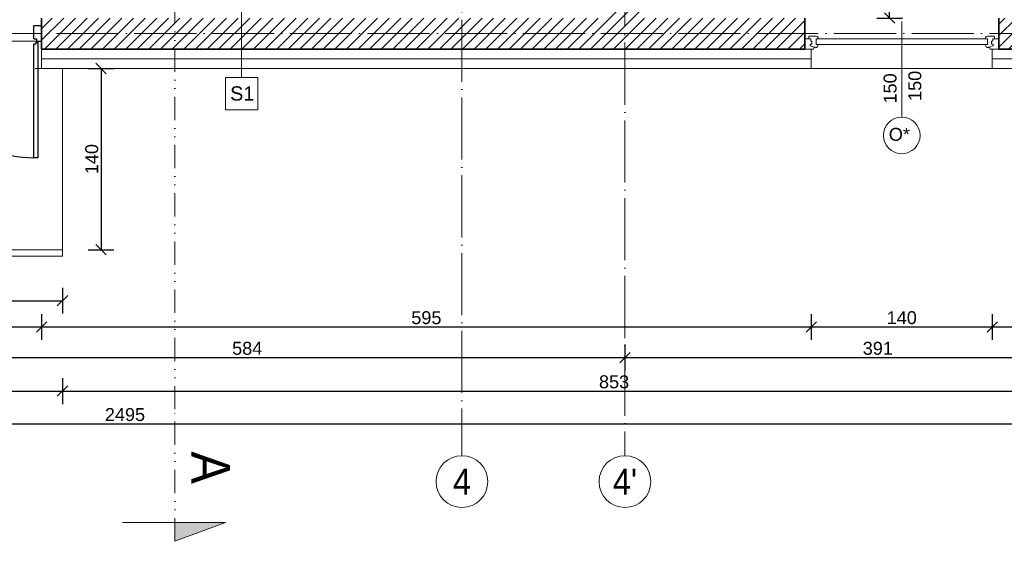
# Model space of a CAD drawing. Header units: millimetres. Extents: x 6506 to 39690, y 6022 to 25261.
# Tile 25 of 59: x 14447 to 15209, y 17525 to 17928. Entities that reach past the tile are written whole.
import ezdxf
from ezdxf import colors
from ezdxf.entities.mleader import LeaderData, LeaderLine
from ezdxf.enums import TextEntityAlignment as Align
from ezdxf.math import Vec2, Vec3

# ---------------------------------------------------------------- set-up
doc = ezdxf.new("R2010")
doc.units = ezdxf.units.MM
for name, pattern in [('1KS_2KP-50', [37.05, 12, 6, -6.35, 0, -6.35, 0, -6.35]), ('ACAD_ISO04W100', [30, 24, -3, 0, -3]), ('Osie$0$CONTINOUS', [0])]:
    doc.linetypes.add(name, pattern=pattern)
for name, color, linetype, lineweight, true_color in [('A_DZIAŁOWA_PROJEKTOWANE', 7, 'Continuous', 18, 0x007cb0), ('A_HATCH_PROJEKTOWANE', 7, 'Continuous', 9, 0x0089b6), ('A_IZOLEACJA TERMI_PROJEKTOWANA', 7, 'Continuous', 15, 0x0089b6), ('A_ŚCIANY NOWOPROJEKTOWANE', 140, 'Continuous', 35, 0x00bfff)]:
    doc.layers.add(name, color=color, linetype=linetype, lineweight=lineweight, true_color=true_color)
for name, color, linetype, lineweight in [('A_LINIA PRZEKROJOWA', 223, '1KS_2KP-50', 15), ('A_OPISY', 40, 'Continuous', 9), ('A_OSIE KONSTRUKCYJNE', 150, 'ACAD_ISO04W100', 5), ('A_STOLARKA OKIENNA', 141, 'Continuous', 15), ('A_WIDOK', 141, 'Continuous', 13), ('A_WYMIAROWANIE', 7, 'Continuous', 9)]:
    doc.layers.add(name, color=color, linetype=linetype, lineweight=lineweight)
doc.styles.add('DEMIURG_100_etykiety', font='arial.ttf', dxfattribs={"width": 0.9, "height": 30})
doc.styles.add('DEMIURG_100_opisy', font='arial.ttf', dxfattribs={"width": 0.9, "height": 20})
doc.styles.get("Standard").update_dxf_attribs({"font": 'arial.ttf'})
doc.linetypes.add('BATTING', pattern='A,0.0001,-0.1,[134,ltypeshp.shx,S=0.1,R=0,X=-0.1,Y=0],-0.2,[134,ltypeshp.shx,S=0.1,R=180,X=0.1,Y=0],-0.1', length=0.4001)
doc.dimstyles.new('1 do 100', dxfattribs={"dimtxt": 10, "dimasz": 8, "dimexe": 10, "dimexo": 10, "dimgap": 2, "dimtad": 1, "dimdec": 0, "dimtxsty": 'Standard', "dimblk": 'OBLIQUE', "dimcen": 2.5, "dimadec": 0, "dimazin": 0, "dimtfac": 1, "dimtdec": 0, "dimtmove": 0, "dimatfit": 3, "dimldrblk": 'OBLIQUE', "dimfxl": 10, "dimfxlon": 1, "dimarcsym": 0})

# ---------------------------------------------------------------- blocks, each defined once
blk = doc.blocks.new('linia przekroju')
at = {"linetype": 'Continuous', "lineweight": 5}
h = blk.add_hatch(color=256, dxfattribs=at)
h.dxf.hatch_style = 1
h.paths.add_polyline_path([(0, -40.51), (0, 39.3), (14.4, 0), (0, 0)])
at = {"linetype": 'Continuous'}
blk.add_lwpolyline([(0, -40.51), (0, 39.3), (14.4, 0), (0, 0)], close=True, dxfattribs=at)
blk.add_lwpolyline([(14.4, 0), (-87.57, -0.09)])
at = {"linetype": 'Continuous', "style": 'DEMIURG_100_etykiety', "width": 0.9, "flags": 8}
blk.add_attdef('NR_PRZEKROJU', (-55.09, 12.57), '', height=30, dxfattribs=at)
blk = doc.blocks.new('OSI')
at = {"layer": 'A_OSIE KONSTRUKCYJNE', "ltscale": 2}
for p, q in [((17829.03, 22227.01), (17829.03, 19966.92)), ((17955.03, 20706.86), (17955.03, 19966.92)), ((16013.11, 20293.12), (19027.17, 20293.12))]:
    blk.add_line(p, q, dxfattribs=at)
at = {"layer": 'A_OSIE KONSTRUKCYJNE', "linetype": 'Continuous'}
for centre in [(17829.03, 19946.92), (17955.03, 19946.92)]:
    blk.add_circle(centre, 20, dxfattribs=at)
at = {"layer": 'A_OSIE KONSTRUKCYJNE', "linetype": 'Osie$0$CONTINOUS', "style": 'DEMIURG_100_opisy', "width": 0.9}
for s, p in [("4'", (17955.03, 19946.92)), ('4', (17829.03, 19946.92))]:
    blk.add_text(s, height=20, dxfattribs=at).set_placement(p, align=Align.MIDDLE_CENTER)
blk = doc.blocks.new('_Oblique')
at = {"color": 0, "linetype": 'ByBlock', "lineweight": -2}
blk.add_line((-0.5, -0.5), (0.5, 0.5), dxfattribs=at)
blk = doc.blocks.new('*D269')
at = {"layer": 'A_WYMIAROWANIE', "color": 0, "lineweight": -2, "ltscale": 2, "transparency": 16777216}
for p, q in [((15109.89, 18320.66), (15129.89, 18320.66)), ((15119.89, 17929.66), (15119.89, 18320.66)), ((15109.89, 17929.66), (15129.89, 17929.66))]:
    blk.add_line(p, q, dxfattribs=at)
at = {"layer": 'Defpoints', "color": 0, "ltscale": 2, "transparency": 16777216}
for p in [(15074.26, 18320.66), (15119.89, 18320.66), (15095.55, 17929.66)]:
    blk.add_point(p, dxfattribs=at)
at = {"layer": 'A_WYMIAROWANIE', "color": 0, "lineweight": -2, "ltscale": 2, "transparency": 16777216, "xscale": 8, "yscale": 8, "zscale": 8}
for p, rotation in [((15119.89, 18320.66), 90), ((15119.89, 17929.66), 270)]:
    blk.add_blockref('_Oblique', p, dxfattribs=dict(at, rotation=rotation))
at = {"layer": 'A_WYMIAROWANIE', "color": 0, "ltscale": 2, "transparency": 16777216, "insert": (15112.79, 18125.16), "char_height": 10, "attachment_point": 5, "rotation": 90}
blk.add_mtext('391', dxfattribs=at)
blk = doc.blocks.new('*D330')
at = {"layer": 'A_WYMIAROWANIE', "color": 0, "lineweight": -2, "ltscale": 2, "transparency": 16777216}
for p, q in [((14364.26, 17700.97), (14364.26, 17680.97)), ((14464.26, 17700.97), (14464.26, 17680.97)), ((14364.26, 17690.97), (14464.26, 17690.97))]:
    blk.add_line(p, q, dxfattribs=at)
at = {"layer": 'Defpoints', "color": 0, "ltscale": 2, "transparency": 16777216}
for p in [(14364.26, 17890.66), (14464.26, 17890.66), (14464.26, 17690.97)]:
    blk.add_point(p, dxfattribs=at)
at = {"layer": 'A_WYMIAROWANIE', "color": 0, "lineweight": -2, "ltscale": 2, "transparency": 16777216, "xscale": 8, "yscale": 8, "zscale": 8, "rotation": 180}
blk.add_blockref('_Oblique', (14364.26, 17690.97), dxfattribs=at)
at = {"layer": 'A_WYMIAROWANIE', "color": 0, "lineweight": -2, "ltscale": 2, "transparency": 16777216, "xscale": 8, "yscale": 8, "zscale": 8}
blk.add_blockref('_Oblique', (14464.26, 17690.97), dxfattribs=at)
at = {"layer": 'A_WYMIAROWANIE', "color": 0, "ltscale": 2, "transparency": 16777216, "insert": (14414.26, 17698.07), "char_height": 10, "attachment_point": 5}
blk.add_mtext('100', dxfattribs=at)
blk = doc.blocks.new('*D331')
at = {"layer": 'A_WYMIAROWANIE', "color": 0, "lineweight": -2, "ltscale": 2, "transparency": 16777216}
for p, q in [((14464.26, 17700.97), (14464.26, 17680.97)), ((15059.26, 17700.97), (15059.26, 17680.97)), ((14464.26, 17690.97), (15059.26, 17690.97))]:
    blk.add_line(p, q, dxfattribs=at)
at = {"layer": 'Defpoints', "color": 0, "ltscale": 2, "transparency": 16777216}
for p in [(14464.26, 17890.66), (15059.26, 17890.66), (15059.26, 17690.97)]:
    blk.add_point(p, dxfattribs=at)
at = {"layer": 'A_WYMIAROWANIE', "color": 0, "lineweight": -2, "ltscale": 2, "transparency": 16777216, "xscale": 8, "yscale": 8, "zscale": 8, "rotation": 180}
blk.add_blockref('_Oblique', (14464.26, 17690.97), dxfattribs=at)
at = {"layer": 'A_WYMIAROWANIE', "color": 0, "lineweight": -2, "ltscale": 2, "transparency": 16777216, "xscale": 8, "yscale": 8, "zscale": 8}
blk.add_blockref('_Oblique', (15059.26, 17690.97), dxfattribs=at)
at = {"layer": 'A_WYMIAROWANIE', "color": 0, "ltscale": 2, "transparency": 16777216, "insert": (14761.76, 17698.07), "char_height": 10, "attachment_point": 5}
blk.add_mtext('595', dxfattribs=at)
blk = doc.blocks.new('*D332')
at = {"layer": 'A_WYMIAROWANIE', "color": 0, "lineweight": -2, "ltscale": 2, "transparency": 16777216}
for p, q in [((15059.26, 17700.97), (15059.26, 17680.97)), ((15199.26, 17700.97), (15199.26, 17680.97)), ((15059.26, 17690.97), (15199.26, 17690.97))]:
    blk.add_line(p, q, dxfattribs=at)
at = {"layer": 'Defpoints', "color": 0, "ltscale": 2, "transparency": 16777216}
for p in [(15059.26, 17890.66), (15199.26, 17890.66), (15199.26, 17690.97)]:
    blk.add_point(p, dxfattribs=at)
at = {"layer": 'A_WYMIAROWANIE', "color": 0, "lineweight": -2, "ltscale": 2, "transparency": 16777216, "xscale": 8, "yscale": 8, "zscale": 8, "rotation": 180}
blk.add_blockref('_Oblique', (15059.26, 17690.97), dxfattribs=at)
at = {"layer": 'A_WYMIAROWANIE', "color": 0, "lineweight": -2, "ltscale": 2, "transparency": 16777216, "xscale": 8, "yscale": 8, "zscale": 8}
blk.add_blockref('_Oblique', (15199.26, 17690.97), dxfattribs=at)
at = {"layer": 'A_WYMIAROWANIE', "color": 0, "ltscale": 2, "transparency": 16777216, "insert": (15129.26, 17698.07), "char_height": 10, "attachment_point": 5}
blk.add_mtext('140', dxfattribs=at)
blk = doc.blocks.new('*D333')
at = {"layer": 'A_WYMIAROWANIE', "color": 0, "lineweight": -2, "ltscale": 2, "transparency": 16777216}
for p, q in [((15199.26, 17700.97), (15199.26, 17680.97)), ((15333.26, 17700.97), (15333.26, 17680.97)), ((15199.26, 17690.97), (15333.26, 17690.97))]:
    blk.add_line(p, q, dxfattribs=at)
at = {"layer": 'Defpoints', "color": 0, "ltscale": 2, "transparency": 16777216}
for p in [(15199.26, 17890.66), (15333.26, 17890.66), (15333.26, 17690.97)]:
    blk.add_point(p, dxfattribs=at)
at = {"layer": 'A_WYMIAROWANIE', "color": 0, "lineweight": -2, "ltscale": 2, "transparency": 16777216, "xscale": 8, "yscale": 8, "zscale": 8, "rotation": 180}
blk.add_blockref('_Oblique', (15199.26, 17690.97), dxfattribs=at)
at = {"layer": 'A_WYMIAROWANIE', "color": 0, "lineweight": -2, "ltscale": 2, "transparency": 16777216, "xscale": 8, "yscale": 8, "zscale": 8}
blk.add_blockref('_Oblique', (15333.26, 17690.97), dxfattribs=at)
at = {"layer": 'A_WYMIAROWANIE', "color": 0, "ltscale": 2, "transparency": 16777216, "insert": (15266.26, 17698.08), "char_height": 10, "attachment_point": 5}
blk.add_mtext('134', dxfattribs=at)
blk = doc.blocks.new('*D340')
at = {"layer": 'A_WYMIAROWANIE', "color": 0, "lineweight": -2, "ltscale": 2, "transparency": 16777216}
for p, q in [((14915.26, 17677.3), (14915.26, 17657.3)), ((15306.26, 17677.3), (15306.26, 17657.3)), ((14915.26, 17667.3), (15306.26, 17667.3))]:
    blk.add_line(p, q, dxfattribs=at)
at = {"layer": 'Defpoints', "color": 0, "ltscale": 2, "transparency": 16777216}
for p in [(14915.26, 17961.43), (15306.26, 17883.37), (15306.26, 17667.3)]:
    blk.add_point(p, dxfattribs=at)
at = {"layer": 'A_WYMIAROWANIE', "color": 0, "lineweight": -2, "ltscale": 2, "transparency": 16777216, "xscale": 8, "yscale": 8, "zscale": 8, "rotation": 180}
blk.add_blockref('_Oblique', (14915.26, 17667.3), dxfattribs=at)
at = {"layer": 'A_WYMIAROWANIE', "color": 0, "lineweight": -2, "ltscale": 2, "transparency": 16777216, "xscale": 8, "yscale": 8, "zscale": 8}
blk.add_blockref('_Oblique', (15306.26, 17667.3), dxfattribs=at)
at = {"layer": 'A_WYMIAROWANIE', "color": 0, "ltscale": 2, "transparency": 16777216, "insert": (15110.76, 17674.41), "char_height": 10, "attachment_point": 5}
blk.add_mtext('391', dxfattribs=at)
blk = doc.blocks.new('*D347')
at = {"layer": 'A_WYMIAROWANIE', "color": 0, "lineweight": -2, "ltscale": 2, "transparency": 16777216}
for p, q in [((14190.47, 17651.4), (14190.47, 17631.4)), ((14480.47, 17651.4), (14480.47, 17631.4)), ((14190.47, 17641.4), (14480.47, 17641.4))]:
    blk.add_line(p, q, dxfattribs=at)
at = {"layer": 'Defpoints', "color": 0, "ltscale": 2, "transparency": 16777216}
for p in [(14480.47, 17861.31), (14190.47, 17798.96), (14480.47, 17641.4)]:
    blk.add_point(p, dxfattribs=at)
at = {"layer": 'A_WYMIAROWANIE', "color": 0, "lineweight": -2, "ltscale": 2, "transparency": 16777216, "xscale": 8, "yscale": 8, "zscale": 8, "rotation": 180}
blk.add_blockref('_Oblique', (14190.47, 17641.4), dxfattribs=at)
at = {"layer": 'A_WYMIAROWANIE', "color": 0, "lineweight": -2, "ltscale": 2, "transparency": 16777216, "xscale": 8, "yscale": 8, "zscale": 8}
blk.add_blockref('_Oblique', (14480.47, 17641.4), dxfattribs=at)
at = {"layer": 'A_WYMIAROWANIE', "color": 0, "ltscale": 2, "transparency": 16777216, "insert": (14335.47, 17648.5), "char_height": 10, "attachment_point": 5}
blk.add_mtext('290', dxfattribs=at)
blk = doc.blocks.new('*D348')
at = {"layer": 'A_WYMIAROWANIE', "color": 0, "lineweight": -2, "ltscale": 2, "transparency": 16777216}
for p, q in [((14480.47, 17651.4), (14480.47, 17631.4)), ((15333.26, 17651.4), (15333.26, 17631.4)), ((14480.47, 17641.4), (15333.26, 17641.4))]:
    blk.add_line(p, q, dxfattribs=at)
at = {"layer": 'Defpoints', "color": 0, "ltscale": 2, "transparency": 16777216}
for p in [(15333.26, 17890.66), (14480.47, 17861.31), (15333.26, 17641.4)]:
    blk.add_point(p, dxfattribs=at)
at = {"layer": 'A_WYMIAROWANIE', "color": 0, "lineweight": -2, "ltscale": 2, "transparency": 16777216, "xscale": 8, "yscale": 8, "zscale": 8, "rotation": 180}
blk.add_blockref('_Oblique', (14480.47, 17641.4), dxfattribs=at)
at = {"layer": 'A_WYMIAROWANIE', "color": 0, "lineweight": -2, "ltscale": 2, "transparency": 16777216, "xscale": 8, "yscale": 8, "zscale": 8}
blk.add_blockref('_Oblique', (15333.26, 17641.4), dxfattribs=at)
at = {"layer": 'A_WYMIAROWANIE', "color": 0, "ltscale": 2, "transparency": 16777216, "insert": (14906.86, 17648.51), "char_height": 10, "attachment_point": 5}
blk.add_mtext('853', dxfattribs=at)
blk = doc.blocks.new('*D350')
at = {"layer": 'A_WYMIAROWANIE', "color": 0, "lineweight": -2, "ltscale": 2, "transparency": 16777216}
for p, q in [((13281.26, 17626.09), (13281.26, 17606.09)), ((15776.26, 17626.09), (15776.26, 17606.09)), ((13281.26, 17616.09), (15776.26, 17616.09))]:
    blk.add_line(p, q, dxfattribs=at)
at = {"layer": 'Defpoints', "color": 0, "ltscale": 2, "transparency": 16777216}
for p in [(13281.26, 18149.66), (15776.26, 18149.66), (15776.26, 17616.09)]:
    blk.add_point(p, dxfattribs=at)
at = {"layer": 'A_WYMIAROWANIE', "color": 0, "lineweight": -2, "ltscale": 2, "transparency": 16777216, "xscale": 8, "yscale": 8, "zscale": 8, "rotation": 180}
blk.add_blockref('_Oblique', (13281.26, 17616.09), dxfattribs=at)
at = {"layer": 'A_WYMIAROWANIE', "color": 0, "lineweight": -2, "ltscale": 2, "transparency": 16777216, "xscale": 8, "yscale": 8, "zscale": 8}
blk.add_blockref('_Oblique', (15776.26, 17616.09), dxfattribs=at)
at = {"layer": 'A_WYMIAROWANIE', "color": 0, "ltscale": 2, "transparency": 16777216, "insert": (14528.76, 17623.2), "char_height": 10, "attachment_point": 5}
blk.add_mtext('2495', dxfattribs=at)
blk = doc.blocks.new('*D383')
at = {"layer": 'A_WYMIAROWANIE', "color": 0, "lineweight": -2, "ltscale": 2, "transparency": 16777216}
for p, q in [((14500.25, 17890.66), (14520.25, 17890.66)), ((14510.25, 17890.66), (14510.25, 17750.66)), ((14500.25, 17750.66), (14520.25, 17750.66))]:
    blk.add_line(p, q, dxfattribs=at)
at = {"layer": 'Defpoints', "color": 0, "ltscale": 2, "transparency": 16777216}
for p in [(14190.47, 17890.66), (14160.47, 17750.66), (14510.25, 17750.66)]:
    blk.add_point(p, dxfattribs=at)
at = {"layer": 'A_WYMIAROWANIE', "color": 0, "lineweight": -2, "ltscale": 2, "transparency": 16777216, "xscale": 8, "yscale": 8, "zscale": 8}
for p, rotation in [((14510.25, 17890.66), 90), ((14510.25, 17750.66), 270)]:
    blk.add_blockref('_Oblique', p, dxfattribs=dict(at, rotation=rotation))
at = {"layer": 'A_WYMIAROWANIE', "color": 0, "ltscale": 2, "transparency": 16777216, "insert": (14503.14, 17820.66), "char_height": 10, "attachment_point": 5, "rotation": 90}
blk.add_mtext('140', dxfattribs=at)
blk = doc.blocks.new('*D385')
at = {"layer": 'A_WYMIAROWANIE', "color": 0, "lineweight": -2, "ltscale": 2, "transparency": 16777216}
for p, q in [((14280.47, 17721.27), (14280.47, 17701.27)), ((14480.47, 17721.27), (14480.47, 17701.27)), ((14280.47, 17711.27), (14480.47, 17711.27))]:
    blk.add_line(p, q, dxfattribs=at)
at = {"layer": 'Defpoints', "color": 0, "ltscale": 2, "transparency": 16777216}
for p in [(14480.47, 17769.42), (14280.47, 17750.66), (14480.47, 17711.27)]:
    blk.add_point(p, dxfattribs=at)
at = {"layer": 'A_WYMIAROWANIE', "color": 0, "lineweight": -2, "ltscale": 2, "transparency": 16777216, "xscale": 8, "yscale": 8, "zscale": 8, "rotation": 180}
blk.add_blockref('_Oblique', (14280.47, 17711.27), dxfattribs=at)
at = {"layer": 'A_WYMIAROWANIE', "color": 0, "lineweight": -2, "ltscale": 2, "transparency": 16777216, "xscale": 8, "yscale": 8, "zscale": 8}
blk.add_blockref('_Oblique', (14480.47, 17711.27), dxfattribs=at)
at = {"layer": 'A_WYMIAROWANIE', "color": 0, "ltscale": 2, "transparency": 16777216, "insert": (14380.47, 17718.37), "char_height": 10, "attachment_point": 5}
blk.add_mtext('200', dxfattribs=at)
blk = doc.blocks.new('*U523')
at = {"color": 144}
for p, q in [((110, 0), (110, -8)), ((110, 0), (116.68, 0)), ((110, 0), (110, -8)), ((116.68, 0), (117.26, -1.55)), ((253.32, 0), (252.74, -1.55)), ((260, 0), (253.32, 0)), ((260, 0), (260, -8)), ((114.24, -2.4), (117.26, -1.55)), ((114.24, -3.73), (114.24, -2.4)), ((115.61, -3.73), (114.24, -3.73)), ((114.59, -8), (114.59, -6.06)), ((114.59, -6.06), (115.61, -6.06)), ((115.61, -6.06), (115.61, -3.73)), ((117.26, -1.55), (118.11, -1.55)), ((118.11, -1.55), (118.01, -1.01)), ((118.75, -7.98), (118.75, -3.66)), ((118.75, -3.66), (120.38, -3.66)), ((251.25, -3.66), (249.62, -3.66)), ((251.25, -7.98), (251.25, -3.66)), ((251.89, -1.55), (251.99, -1.01)), ((252.74, -1.55), (251.89, -1.55)), ((255.76, -2.4), (252.74, -1.55)), ((254.39, -6.06), (254.39, -3.73)), ((254.39, -3.73), (255.76, -3.73)), ((255.41, -6.06), (254.39, -6.06)), ((255.41, -8), (255.41, -6.06)), ((255.76, -3.73), (255.76, -2.4)), ((110, -8), (113.2, -8)), ((113.2, -8), (113.2, -9.92)), ((113.2, -8), (114.59, -8)), ((113.2, -9.92), (119.06, -9.92)), ((120.34, -7.98), (118.75, -7.98)), ((120.34, -9.03), (120.34, -7.98)), ((249.66, -9.03), (249.66, -7.98)), ((249.66, -7.98), (251.25, -7.98)), ((256.8, -9.92), (250.94, -9.92)), ((256.8, -8), (255.41, -8)), ((260, -8), (256.8, -8)), ((256.8, -8), (256.8, -9.92))]:
    blk.add_line(p, q, dxfattribs=at)
blk.add_lwpolyline([(118.75, -3.66), (251.25, -3.66), (251.25, -7.98), (118.75, -7.98)], close=True, dxfattribs=at)
for centre, radius, start, end in [((117.87, -3.52), 2.51, 356.81051, 86.81051), ((252.13, -3.52), 2.51, 93.18949, 183.18949), ((118.97, -8.42), 1.5, 273.35533, 335.68535), ((251.03, -8.42), 1.5, 204.31465, 266.64467)]:
    blk.add_arc(centre, radius, start, end, dxfattribs=at)
blk = doc.blocks.new('WARTOŚĆ')
at = {"layer": 'A_OPISY', "color": 144}
blk.add_line((0, 0), (0, 73.97), dxfattribs=at)
blk.add_circle((0, 88.12), 14.15, dxfattribs=at)
blk.add_attdef('OZ', (-9.99, 82.42), '', height=10, dxfattribs=at)
for tag, p in [('S', (-4.03, 32.64)), ('H', (15.09, 32.64))]:
    blk.add_attdef(tag, p, '', height=10, rotation=90, dxfattribs=at)
blk = doc.blocks.new('*D525')
at = {"layer": 'A_WYMIAROWANIE', "color": 0, "lineweight": -2, "ltscale": 2, "transparency": 16777216}
for p, q in [((14331.26, 17677.3), (14331.26, 17657.3)), ((14915.26, 17677.3), (14915.26, 17657.3)), ((14331.26, 17667.3), (14915.26, 17667.3))]:
    blk.add_line(p, q, dxfattribs=at)
at = {"layer": 'Defpoints', "color": 0, "ltscale": 2, "transparency": 16777216}
for p in [(14331.26, 17866.45), (14915.26, 17866.45), (14915.26, 17667.3)]:
    blk.add_point(p, dxfattribs=at)
at = {"layer": 'A_WYMIAROWANIE', "color": 0, "lineweight": -2, "ltscale": 2, "transparency": 16777216, "xscale": 8, "yscale": 8, "zscale": 8, "rotation": 180}
blk.add_blockref('_Oblique', (14331.26, 17667.3), dxfattribs=at)
at = {"layer": 'A_WYMIAROWANIE', "color": 0, "lineweight": -2, "ltscale": 2, "transparency": 16777216, "xscale": 8, "yscale": 8, "zscale": 8}
blk.add_blockref('_Oblique', (14915.26, 17667.3), dxfattribs=at)
at = {"layer": 'A_WYMIAROWANIE', "color": 0, "ltscale": 2, "transparency": 16777216, "insert": (14623.26, 17674.41), "char_height": 10, "attachment_point": 5}
blk.add_mtext('584', dxfattribs=at)

msp = doc.modelspace()

# ---------------------------------------------------------------- hatches: boundary and pattern name
at = {"layer": 'A_HATCH_PROJEKTOWANE', "ltscale": 2}
h = msp.add_hatch(dxfattribs=at)
h.set_pattern_fill('ANSI31', color=256, scale=2)
h.set_pattern_definition([(45, (-3039.768, -2375.465), (-4.490128, 4.490128), [])])
h.paths.add_polyline_path([(14927.26, 18317.66), (14903.26, 18317.66), (14903.26, 17929.66), (14927.26, 17929.66)])
h.paths.add_polyline_path([(14464.26, 17929.66), (14464.26, 17905.66), (14593.49, 17905.66), (14593.49, 17929.66)])
h.paths.add_polyline_path([(14229.26, 17929.66), (14229.26, 17905.66), (14364.26, 17905.66), (14364.26, 17929.66)])
h.paths.add_polyline_path([(14343.26, 18075.66), (14319.26, 18075.66), (14319.26, 17929.66), (14343.26, 17929.66)])
h.paths.add_polyline_path([(14343.26, 18175.66), (14343.26, 18195.66), (14319.26, 18195.66), (14319.26, 18175.66)])
h.paths.add_polyline_path([(14343.26, 18317.66), (14319.26, 18317.66), (14319.26, 18295.66), (14343.26, 18295.66)])
h.paths.add_polyline_path([(14014.26, 18158.66), (13990.26, 18158.66), (13990.26, 17905.66), (14079.26, 17905.66), (14079.26, 17913.66), (14079.26, 17929.66), (14014.26, 17929.66)])
h.paths.add_polyline_path([(15054.26, 17905.66), (15054.26, 17929.66), (14593.49, 17929.66), (14593.49, 17905.66)])
h.paths.add_polyline_path([(15204.26, 17929.66), (15204.26, 17905.66), (15318.26, 17905.66), (15318.26, 18145.66), (15318.26, 18163.66), (15294.26, 18163.66), (15294.26, 18145.66), (15294.26, 17929.66)])

# ---------------------------------------------------------------- linework, layer by layer
at = {"color": 144}
for p, q in [((14458.3, 17913.69), (14460.28, 17913.69)), ((14459.87, 17911.12), (14459.87, 17909.58)), ((14460.28, 17913.69), (14460.28, 17911.7)), ((14459.87, 17909.58), (14458.32, 17909.58))]:
    msp.add_line(p, q, dxfattribs=at)
for points in [[(14458.3, 17913.69), (14458.3, 17923.62)], [(14460.28, 17911.7), (14464.26, 17911.7), (14464.26, 17923.62), (14458.3, 17923.62)], [(14461.41, 17911.12), (14461.41, 17821.72), (14458.32, 17821.72), (14458.32, 17909.58)], [(14459.87, 17911.12), (14461.41, 17911.12)]]:
    msp.add_lwpolyline(points, dxfattribs=at)
msp.add_arc((14458.32, 17911.15), 89.43, 179.64515, 270.00111, dxfattribs=at)
at = {"layer": 'A_DZIAŁOWA_PROJEKTOWANE', "ltscale": 2}
for p, q in [((15059.26, 17905.66), (15054.26, 17905.66)), ((15199.26, 17905.66), (15204.26, 17905.66)), ((14480.47, 17890.66), (14480.47, 17750.66)), ((14480.47, 17750.66), (14280.47, 17750.66)), ((14480.47, 17745.66), (14480.47, 17750.66)), ((14160.47, 17745.66), (14480.47, 17745.66))]:
    msp.add_line(p, q, dxfattribs=at)
at = {"layer": 'A_IZOLEACJA TERMI_PROJEKTOWANA', "ltscale": 2}
for p, q in [((14464.26, 17905.66), (14464.26, 17890.66)), ((15059.26, 17905.66), (15059.26, 17890.66)), ((15199.26, 17905.66), (15199.26, 17890.66))]:
    msp.add_line(p, q, dxfattribs=at)
at = {"layer": 'A_IZOLEACJA TERMI_PROJEKTOWANA', "linetype": 'BATTING', "ltscale": 18}
for points in [[(14464.26, 17898.16), (15059.26, 17898.16)], [(15199.26, 17898.16), (15333.26, 17898.16)]]:
    msp.add_lwpolyline(points, dxfattribs=at)
at = {"layer": 'A_IZOLEACJA TERMI_PROJEKTOWANA', "ltscale": 2}
for points in [[(14459.26, 17890.66), (15059.26, 17890.66)], [(15199.26, 17890.66), (15333.26, 17890.66)]]:
    msp.add_lwpolyline(points, dxfattribs=at)
at = {"layer": 'A_LINIA PRZEKROJOWA'}
msp.add_line((14567.21, 17627.32), (14567.21, 19798.77), dxfattribs=at)
at = {"layer": 'A_OPISY'}
msp.add_line((14618.87, 17883.81), (14618.87, 17961.42), dxfattribs=at)
msp.add_lwpolyline([(14606.37, 17858.81), (14631.37, 17858.81), (14631.37, 17883.81), (14606.37, 17883.81)], close=True, dxfattribs=at)
at = {"layer": 'A_WIDOK', "ltscale": 2}
for p, q in [((14364.26, 17911.7), (14464.26, 17911.7)), ((15059.26, 17890.66), (15199.26, 17890.66))]:
    msp.add_line(p, q, dxfattribs=at)
at = {"layer": 'A_ŚCIANY NOWOPROJEKTOWANE', "ltscale": 2}
for p, q in [((14464.26, 17929.66), (14464.26, 17905.66)), ((15054.26, 17929.66), (15054.26, 17905.66)), ((15204.26, 17929.66), (15204.26, 17905.66))]:
    msp.add_line(p, q, dxfattribs=at)
for points in [[(15054.26, 17905.66), (14464.26, 17905.66)], [(15318.26, 17905.66), (15204.26, 17905.66)]]:
    msp.add_lwpolyline(points, dxfattribs=at)

# ---------------------------------------------------------------- block references
at = {"layer": 'A_LINIA PRZEKROJOWA'}
ref = msp.add_blockref('linia przekroju', (14567.3, 17539.75), dxfattribs=dict(at, rotation=270))
ref.add_attrib('NR_PRZEKROJU', 'A', dxfattribs={"layer": '0', "linetype": 'Continuous', "height": 30, "rotation": 270, "style": 'DEMIURG_100_etykiety', "width": 0.9}).set_placement((14570.99, 17594.84), align=Align.BOTTOM_LEFT)
at = {"layer": 'A_OPISY', "color": 144, "true_color": 0x007cb0, "transparency": 33554559}
ref = msp.add_blockref('WARTOŚĆ', (15129.26, 17927.08), dxfattribs=dict(at, xscale=-1, rotation=180))
ref.add_attrib('S', '150', (15125.22, 17863.64), dxfattribs={"color": 0, "height": 10, "rotation": 90})
ref.add_attrib('H', '150', (15144.35, 17865.59), dxfattribs={"color": 0, "height": 10, "rotation": 90})
ref.add_attrib('OZ', 'O*', (15119.27, 17834.79), dxfattribs={"color": 0, "height": 10})
at = {"layer": 'A_OSIE KONSTRUKCYJNE'}
msp.add_blockref('OSI', (-3039.77, -2375.46), dxfattribs=at)
at = {"layer": 'A_STOLARKA OKIENNA', "transparency": 33554559, "xscale": -1, "rotation": 180}
msp.add_blockref('*U523', (14944.26, 17905.66), dxfattribs=at)

# ---------------------------------------------------------------- texts
at = {"layer": 'A_OPISY'}
msp.add_text('S1', height=11, dxfattribs=at).set_placement((14610.04, 17865.88))

# ---------------------------------------------------------------- dimensions: what is measured, and where the dimension line sits
at = {"layer": 'A_WYMIAROWANIE', "ltscale": 2}
dim = msp.add_linear_dim(base=(15119.89, 18320.66), p1=(15095.55, 17929.66), p2=(15074.26, 18320.66), angle=90, dimstyle='1 do 100', override={"dimtmove": 1}, dxfattribs=at)
dim.commit()
dim.dimension.update_dxf_attribs({"geometry": '*D269', "text_midpoint": (15112.79, 18125.16)})
for base, p1, p2, picture, middle in [((15776.26, 17616.09), (13281.26, 18149.66), (15776.26, 18149.66), '*D350', (14528.76, 17623.2)), ((14915.26, 17667.3), (14331.26, 17866.45), (14915.26, 17866.45), '*D525', (14623.26, 17674.41))]:
    dim = msp.add_linear_dim(base=base, p1=p1, p2=p2, dimstyle='1 do 100', dxfattribs=at)
    dim.commit()
    dim.dimension.update_dxf_attribs({"geometry": picture, "text_midpoint": middle})
for base, p1, p2, picture, middle in [((15306.26, 17667.3), (14915.26, 17961.43), (15306.26, 17883.37), '*D340', (15110.76, 17674.41)), ((14464.26, 17690.97), (14364.26, 17890.66), (14464.26, 17890.66), '*D330', (14414.26, 17698.07)), ((15059.26, 17690.97), (14464.26, 17890.66), (15059.26, 17890.66), '*D331', (14761.76, 17698.07)), ((15333.26, 17641.4), (14480.47, 17861.31), (15333.26, 17890.66), '*D348', (14906.86, 17648.51)), ((15199.26, 17690.97), (15059.26, 17890.66), (15199.26, 17890.66), '*D332', (15129.26, 17698.07)), ((15333.26, 17690.97), (15199.26, 17890.66), (15333.26, 17890.66), '*D333', (15266.26, 17698.08)), ((14480.47, 17641.4), (14190.47, 17798.96), (14480.47, 17861.31), '*D347', (14335.47, 17648.5)), ((14480.47, 17711.27), (14280.47, 17750.66), (14480.47, 17769.42), '*D385', (14380.47, 17718.37))]:
    dim = msp.add_linear_dim(base=base, p1=p1, p2=p2, dimstyle='1 do 100', override={"dimtmove": 1}, dxfattribs=at)
    dim.commit()
    dim.dimension.update_dxf_attribs({"geometry": picture, "text_midpoint": middle})
dim = msp.add_linear_dim(base=(14510.25, 17750.66), p1=(14190.47, 17890.66), p2=(14160.47, 17750.66), angle=90, dimstyle='1 do 100', dxfattribs=at)
dim.commit()
dim.dimension.update_dxf_attribs({"geometry": '*D383', "text_midpoint": (14503.14, 17820.66)})

# ---------------------------------------------------------------- leaders
at = {"layer": 'A_DZIAŁOWA_PROJEKTOWANE', "ltscale": 2}
ml = msp.add_multileader_mtext('Standard', dxfattribs=at)
ml.set_content('BALUSTRADA H=1,10M', color=256)
ml.set_leader_properties()
ml.build(insert=Vec2(0, 0))
ml.multileader.update_dxf_attribs({"arrow_head_size": 8})
ctx = ml.context
ctx.base_point, ctx.char_height, ctx.arrow_head_size, ctx.plane_origin = Vec3(14205.63, 17730), 8, 8, Vec3(14597.14, 17641.16)
notes = []
notes.append((ctx, [(0, (1, 1, 0), (14339.26, 17730), (-1, 0), 8, [(0, [(14347.12, 17749.59)], 0, [])])]))
ctx.mtext.insert, ctx.mtext.width, ctx.mtext.defined_height, ctx.mtext.flow_direction = Vec3(14207.63, 17734.79), 276.2371, 61.37, 5
for ctx, leaders in notes:
    for number, flags, end, landing, length, lines in leaders:
        leader = LeaderData()
        leader.index, (leader.has_last_leader_line, leader.has_dogleg_vector, leader.attachment_direction) = number, flags
        leader.last_leader_point, leader.dogleg_vector, leader.dogleg_length = Vec3(end), Vec3(landing), length
        for number, points, colour, breaks in lines:
            line = LeaderLine()
            line.index, line.vertices, line.color, line.breaks = number, Vec3.list(points), colors.encode_raw_color(colour), breaks
            leader.lines.append(line)
        ctx.leaders.append(leader)

doc.saveas('drawing.dxf')
